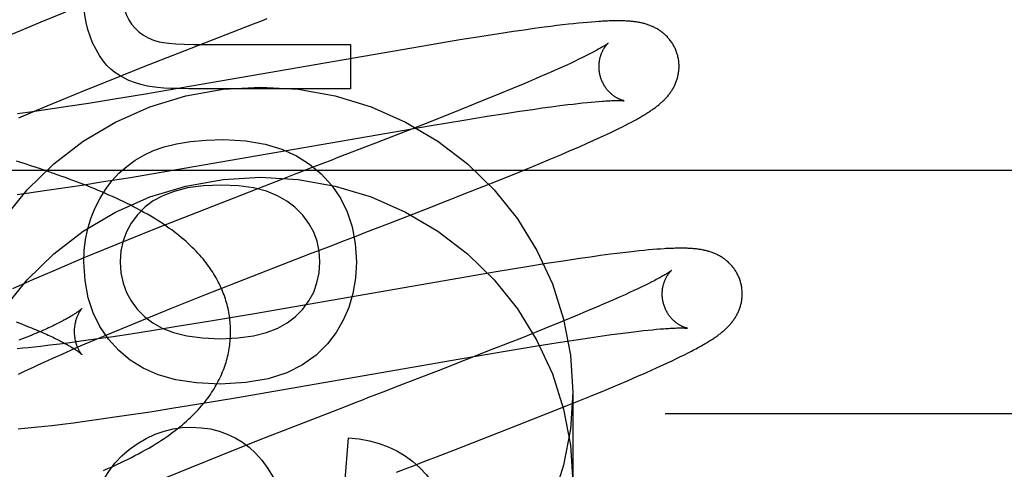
# Model space of a CAD drawing. Header units: inches. Extents: x 0 to 274, y 0 to 177.
# Tile 52 of 138: x 77.026 to 77.272, y 91.514 to 91.626. Entities that reach past the tile are written whole.
import ezdxf

# ---------------------------------------------------------------- set-up
doc = ezdxf.new("R2010")
doc.units = ezdxf.units.IN
doc.header["$LTSCALE"] = 15.069778
doc.header["$MEASUREMENT"] = 0
doc.linetypes.add('HIDDEN', pattern=[0.2, 0.1, -0.1])
doc.layers.add('DEFAULT_2', color=8, linetype='HIDDEN')
doc.layers.add('RIGHT_OR_MAIN_DOOR_ASSEMBLY', color=7, linetype='CONTINUOUS')

msp = doc.modelspace()

# ---------------------------------------------------------------- linework, layer by layer
at = {"layer": 'DEFAULT_2', "color": 8, "linetype": 'HIDDEN'}
for p, q in [((77.03739, 91.62768), (77.03125, 91.62518)), ((77.03125, 91.62518), (77.0263, 91.62314)), ((77.0688, 91.61872), (77.08443, 91.62479)), ((77.1631, 91.62467), (77.16171, 91.62451)), ((77.16441, 91.62481), (77.1631, 91.62467)), ((77.16565, 91.62494), (77.16441, 91.62481)), ((77.16681, 91.62505), (77.16565, 91.62494)), ((77.1679, 91.62515), (77.16681, 91.62505)), ((77.16892, 91.62524), (77.1679, 91.62515)), ((77.16989, 91.62531), (77.16892, 91.62524)), ((77.0263, 91.62314), (77.02247, 91.62153)), ((77.14572, 91.62229), (77.14097, 91.62155)), ((77.14937, 91.62284), (77.14572, 91.62229)), ((77.15201, 91.62322), (77.14937, 91.62284)), ((77.15458, 91.62359), (77.15201, 91.62322)), ((77.15708, 91.62392), (77.15458, 91.62359)), ((77.15869, 91.62413), (77.15708, 91.62392)), ((77.16024, 91.62433), (77.15869, 91.62413)), ((77.16171, 91.62451), (77.16024, 91.62433)), ((77.13601, 91.62076), (77.12877, 91.61956)), ((77.14097, 91.62155), (77.13601, 91.62076)), ((77.05681, 91.61401), (77.0688, 91.61872)), ((77.12877, 91.61956), (77.06889, 91.60918)), ((77.0725, 91.61964), (77.10866, 91.61964)), ((77.10866, 91.61964), (77.10866, 91.60859)), ((77.16377, 91.61499), (77.16269, 91.6145)), ((77.16478, 91.61547), (77.16377, 91.61499)), ((77.16574, 91.61593), (77.16478, 91.61547)), ((77.16664, 91.61636), (77.16574, 91.61593)), ((77.16748, 91.61678), (77.16664, 91.61636)), ((77.16826, 91.61717), (77.16748, 91.61678)), ((77.04841, 91.61066), (77.05681, 91.61401)), ((77.15851, 91.61262), (77.15653, 91.61176)), ((77.16039, 91.61345), (77.15851, 91.61262)), ((77.16157, 91.61398), (77.16039, 91.61345)), ((77.16269, 91.6145), (77.16157, 91.61398)), ((77.04235, 91.60821), (77.04841, 91.61066)), ((77.15223, 91.60992), (77.14914, 91.60863)), ((77.15443, 91.61085), (77.15223, 91.60992)), ((77.15653, 91.61176), (77.15443, 91.61085)), ((77.03748, 91.60622), (77.04235, 91.60821)), ((77.06889, 91.60918), (77.0574, 91.60724)), ((77.10866, 91.60859), (77.06826, 91.60859)), ((77.14914, 91.60863), (77.14587, 91.60728)), ((77.03281, 91.60429), (77.03748, 91.60622)), ((77.04317, 91.60493), (77.03798, 91.60412)), ((77.04962, 91.60596), (77.04317, 91.60493)), ((77.0574, 91.60724), (77.04962, 91.60596)), ((77.14157, 91.60553), (77.13609, 91.60333)), ((77.14587, 91.60728), (77.14157, 91.60553)), ((77.16548, 91.6049), (77.16665, 91.60503)), ((77.16665, 91.60503), (77.16776, 91.60515)), ((77.16776, 91.60515), (77.16881, 91.60525)), ((77.16881, 91.60525), (77.1698, 91.60534)), ((77.1698, 91.60534), (77.17073, 91.60541)), ((77.02914, 91.60281), (77.02545, 91.6023)), ((77.02579, 91.60131), (77.02923, 91.60278)), ((77.03298, 91.60337), (77.02914, 91.60281)), ((77.02923, 91.60278), (77.03281, 91.60429)), ((77.03798, 91.60412), (77.03298, 91.60337)), ((77.13609, 91.60333), (77.12835, 91.60027)), ((77.1474, 91.60241), (77.15089, 91.60294)), ((77.15089, 91.60294), (77.1542, 91.60343)), ((77.1542, 91.60343), (77.15656, 91.60377)), ((77.15656, 91.60377), (77.15881, 91.60408)), ((77.15881, 91.60408), (77.16095, 91.60436)), ((77.16095, 91.60436), (77.16298, 91.60461)), ((77.16298, 91.60461), (77.16426, 91.60476)), ((77.16426, 91.60476), (77.16548, 91.6049)), ((77.12835, 91.60027), (77.11486, 91.595)), ((77.1288, 91.59938), (77.13701, 91.60075)), ((77.13701, 91.60075), (77.14282, 91.60169)), ((77.14282, 91.60169), (77.1474, 91.60241)), ((77.17814, 91.59987), (77.17884, 91.60024)), ((77.17884, 91.60024), (77.17949, 91.60059)), ((77.06278, 91.58796), (77.1288, 91.59938)), ((77.17283, 91.59726), (77.17387, 91.59775)), ((77.17387, 91.59775), (77.17484, 91.59822)), ((77.17484, 91.59822), (77.17575, 91.59866)), ((77.17575, 91.59866), (77.1766, 91.59908)), ((77.1766, 91.59908), (77.17739, 91.59949)), ((77.17739, 91.59949), (77.17814, 91.59987)), ((77.16797, 91.59504), (77.1693, 91.59563)), ((77.1693, 91.59563), (77.17055, 91.5962)), ((77.17055, 91.5962), (77.17173, 91.59674)), ((77.17173, 91.59674), (77.17283, 91.59726)), ((77.11486, 91.595), (77.10726, 91.59205)), ((77.1612, 91.5921), (77.16358, 91.59312)), ((77.16358, 91.59312), (77.16585, 91.5941)), ((77.16585, 91.5941), (77.16797, 91.59504)), ((77.02707, 91.58987), (77.02515, 91.59047)), ((77.10394, 91.59077), (77.10172, 91.58991)), ((77.15537, 91.58967), (77.15875, 91.59107)), ((77.15875, 91.59107), (77.1612, 91.5921)), ((77.00868, 91.58826), (77.50868, 91.58826)), ((77.02899, 91.58926), (77.02707, 91.58987)), ((77.03089, 91.58863), (77.02899, 91.58926)), ((77.03277, 91.588), (77.03089, 91.58863)), ((77.03465, 91.58736), (77.03277, 91.588)), ((77.05362, 91.58644), (77.06278, 91.58796)), ((77.09837, 91.58862), (77.09613, 91.58775)), ((77.10172, 91.58991), (77.09837, 91.58862)), ((77.14538, 91.58561), (77.15095, 91.58786)), ((77.15095, 91.58786), (77.15537, 91.58967)), ((77.04151, 91.58453), (77.04693, 91.58537)), ((77.04693, 91.58537), (77.05362, 91.58644)), ((77.09163, 91.58601), (77.08712, 91.58426)), ((77.13855, 91.5829), (77.14538, 91.58561)), ((77.02821, 91.58259), (77.03217, 91.58314)), ((77.03217, 91.58314), (77.03625, 91.58373)), ((77.03625, 91.58373), (77.04151, 91.58453)), ((77.08712, 91.58426), (77.07031, 91.57771)), ((77.12722, 91.57845), (77.13855, 91.5829)), ((77.02532, 91.5822), (77.02821, 91.58259)), ((77.11862, 91.57511), (77.12722, 91.57845)), ((77.07031, 91.57771), (77.06049, 91.57382)), ((77.06049, 91.57382), (77.05308, 91.57085)), ((77.11424, 91.57342), (77.11862, 91.57511)), ((77.05308, 91.57085), (77.04695, 91.56835)), ((77.10871, 91.57128), (77.11093, 91.57213)), ((77.04695, 91.56835), (77.04201, 91.56631)), ((77.09866, 91.56739), (77.1009, 91.56826)), ((77.18083, 91.56809), (77.17955, 91.56795)), ((77.18204, 91.56821), (77.18083, 91.56809)), ((77.18316, 91.56831), (77.18204, 91.56821)), ((77.18422, 91.56841), (77.18316, 91.56831)), ((77.18522, 91.56849), (77.18422, 91.56841)), ((77.18615, 91.56855), (77.18522, 91.56849)), ((77.04201, 91.56631), (77.03818, 91.56471)), ((77.08418, 91.56177), (77.09866, 91.56739)), ((77.16237, 91.56563), (77.15765, 91.5649)), ((77.16598, 91.56617), (77.16237, 91.56563)), ((77.16859, 91.56655), (77.16598, 91.56617)), ((77.17113, 91.5669), (77.16859, 91.56655)), ((77.1736, 91.56723), (77.17113, 91.5669)), ((77.1752, 91.56743), (77.1736, 91.56723)), ((77.17673, 91.56762), (77.1752, 91.56743)), ((77.17818, 91.56779), (77.17673, 91.56762)), ((77.17955, 91.56795), (77.17818, 91.56779)), ((77.03447, 91.56313), (77.03178, 91.56197)), ((77.03818, 91.56471), (77.03447, 91.56313)), ((77.15274, 91.56412), (77.14554, 91.56293)), ((77.15765, 91.5649), (77.15274, 91.56412)), ((77.02916, 91.56082), (77.02662, 91.5597)), ((77.03178, 91.56197), (77.02916, 91.56082)), ((77.07224, 91.55707), (77.08418, 91.56177)), ((77.14554, 91.56293), (77.08462, 91.55238)), ((77.02662, 91.5597), (77.02416, 91.55859)), ((77.17947, 91.55816), (77.17839, 91.55766)), ((77.18049, 91.55864), (77.17947, 91.55816)), ((77.18145, 91.5591), (77.18049, 91.55864)), ((77.18236, 91.55953), (77.18145, 91.5591)), ((77.1832, 91.55995), (77.18236, 91.55953)), ((77.18398, 91.56035), (77.1832, 91.55995)), ((77.06387, 91.55374), (77.07224, 91.55707)), ((77.1742, 91.55579), (77.17221, 91.55492)), ((77.17608, 91.55662), (77.1742, 91.55579)), ((77.17726, 91.55715), (77.17608, 91.55662)), ((77.17839, 91.55766), (77.17726, 91.55715)), ((77.05783, 91.5513), (77.06387, 91.55374)), ((77.17012, 91.55402), (77.16791, 91.55308)), ((77.17221, 91.55492), (77.17012, 91.55402)), ((77.05299, 91.54931), (77.05783, 91.5513)), ((77.08462, 91.55238), (77.07314, 91.55044)), ((77.16481, 91.55179), (77.16154, 91.55044)), ((77.16791, 91.55308), (77.16481, 91.55179)), ((77.02506, 91.55035), (77.02621, 91.54991)), ((77.02621, 91.54991), (77.02733, 91.54948)), ((77.04834, 91.54739), (77.05299, 91.54931)), ((77.06536, 91.54916), (77.05892, 91.54813)), ((77.07314, 91.55044), (77.06536, 91.54916)), ((77.15723, 91.54869), (77.15176, 91.54649)), ((77.16154, 91.55044), (77.15723, 91.54869)), ((77.18302, 91.5483), (77.1841, 91.54841)), ((77.1841, 91.54841), (77.18512, 91.5485)), ((77.18512, 91.5485), (77.18608, 91.54859)), ((77.02687, 91.54621), (77.02574, 91.54578)), ((77.02796, 91.54664), (77.02687, 91.54621)), ((77.02901, 91.54706), (77.02796, 91.54664)), ((77.0449, 91.54602), (77.04121, 91.5455)), ((77.04136, 91.54442), (77.04478, 91.54588)), ((77.04478, 91.54588), (77.04834, 91.54739)), ((77.04874, 91.54657), (77.0449, 91.54602)), ((77.05373, 91.54732), (77.04874, 91.54657)), ((77.05892, 91.54813), (77.05373, 91.54732)), ((77.15176, 91.54649), (77.14401, 91.54342)), ((77.16053, 91.54521), (77.16501, 91.5459)), ((77.16501, 91.5459), (77.1684, 91.54641)), ((77.1684, 91.54641), (77.17161, 91.54687)), ((77.17161, 91.54687), (77.1739, 91.54719)), ((77.1739, 91.54719), (77.17607, 91.54748)), ((77.17607, 91.54748), (77.17813, 91.54774)), ((77.17813, 91.54774), (77.17944, 91.5479)), ((77.17944, 91.5479), (77.18069, 91.54805)), ((77.18069, 91.54805), (77.18188, 91.54818)), ((77.18188, 91.54818), (77.18302, 91.5483)), ((77.02673, 91.54375), (77.02536, 91.54361)), ((77.02815, 91.54389), (77.02673, 91.54375)), ((77.02962, 91.54405), (77.02815, 91.54389)), ((77.03114, 91.54422), (77.02962, 91.54405)), ((77.0335, 91.5445), (77.03114, 91.54422)), ((77.03598, 91.54481), (77.0335, 91.5445)), ((77.03855, 91.54514), (77.03598, 91.54481)), ((77.04121, 91.5455), (77.03855, 91.54514)), ((77.0389, 91.54336), (77.04136, 91.54442)), ((77.14401, 91.54342), (77.13052, 91.53816)), ((77.14781, 91.54313), (77.15484, 91.54429)), ((77.15484, 91.54429), (77.16053, 91.54521)), ((77.03211, 91.54033), (77.03427, 91.54131)), ((77.03427, 91.54131), (77.03654, 91.54232)), ((77.03654, 91.54232), (77.0389, 91.54336)), ((77.07991, 91.53139), (77.13603, 91.54113)), ((77.13603, 91.54113), (77.14781, 91.54313)), ((77.18904, 91.54066), (77.19013, 91.54118)), ((77.19013, 91.54118), (77.19116, 91.54168)), ((77.19116, 91.54168), (77.19212, 91.54216)), ((77.19212, 91.54216), (77.19302, 91.54261)), ((77.19302, 91.54261), (77.19386, 91.54304)), ((77.02687, 91.53788), (77.0281, 91.53847)), ((77.0281, 91.53847), (77.02939, 91.53908)), ((77.02939, 91.53908), (77.03072, 91.5397)), ((77.03072, 91.5397), (77.03211, 91.54033)), ((77.1839, 91.53831), (77.1853, 91.53894)), ((77.1853, 91.53894), (77.18662, 91.53954)), ((77.18662, 91.53954), (77.18787, 91.54011)), ((77.18787, 91.54011), (77.18904, 91.54066)), ((77.02568, 91.53731), (77.02687, 91.53788)), ((77.13052, 91.53816), (77.12292, 91.53522)), ((77.17784, 91.53567), (77.18018, 91.53668)), ((77.18018, 91.53668), (77.18244, 91.53767)), ((77.18244, 91.53767), (77.1839, 91.53831)), ((77.11961, 91.53393), (77.11739, 91.53308)), ((77.17209, 91.53326), (77.17544, 91.53466)), ((77.17544, 91.53466), (77.17784, 91.53567)), ((77.07072, 91.52987), (77.07991, 91.53139)), ((77.16407, 91.52998), (77.16861, 91.53183)), ((77.16418, 91.53283), (77.16418, 91.51034)), ((77.16861, 91.53183), (77.17209, 91.53326)), ((77.05856, 91.52793), (77.06401, 91.52878)), ((77.06401, 91.52878), (77.07072, 91.52987)), ((77.10731, 91.52918), (77.1028, 91.52743)), ((77.10956, 91.53005), (77.10731, 91.52918)), ((77.15836, 91.5277), (77.16407, 91.52998)), ((77.04516, 91.52595), (77.04916, 91.52652)), ((77.04916, 91.52652), (77.05327, 91.52712)), ((77.05327, 91.52712), (77.05856, 91.52793)), ((77.1028, 91.52743), (77.08601, 91.52088)), ((77.15038, 91.52454), (77.15836, 91.5277)), ((77.18728, 91.52746), (77.44653, 91.52746)), ((77.02558, 91.52364), (77.0272, 91.52379)), ((77.0272, 91.52379), (77.02884, 91.52395)), ((77.02884, 91.52395), (77.03051, 91.52413)), ((77.03051, 91.52413), (77.03222, 91.52431)), ((77.03222, 91.52431), (77.03396, 91.52451)), ((77.03396, 91.52451), (77.03665, 91.52483)), ((77.03665, 91.52483), (77.03941, 91.52518)), ((77.03941, 91.52518), (77.04225, 91.52556)), ((77.04225, 91.52556), (77.04516, 91.52595)), ((77.13449, 91.51835), (77.15038, 91.52454)), ((77.10725, 91.50994), (77.10811, 91.52136)), ((77.08601, 91.52088), (77.0762, 91.517)), ((77.0762, 91.517), (77.0688, 91.51403)), ((77.1301, 91.51665), (77.13449, 91.51835)), ((77.0688, 91.51403), (77.06267, 91.51153)), ((77.12457, 91.51451), (77.12679, 91.51537))]:
    msp.add_line(p, q, dxfattribs=at)
for points in [[(77.0515, 91.63309), (77.05159, 91.63134), (77.05181, 91.62974), (77.05217, 91.62829), (77.05265, 91.62698), (77.05324, 91.62579), (77.05395, 91.62473)], [(77.0442, 91.62007), (77.04354, 91.6217), (77.043, 91.62339), (77.04257, 91.62514), (77.04225, 91.62697), (77.04206, 91.62888), (77.04199, 91.63088)], [(77.05395, 91.62473), (77.05483, 91.62367), (77.05581, 91.62274), (77.05687, 91.62195), (77.05804, 91.62129), (77.05937, 91.62073), (77.06083, 91.6203)], [(77.08443, 91.62479), (77.08668, 91.62565), (77.0878, 91.62609)], [(77.19037, 91.61702), (77.19031, 91.61723), (77.19023, 91.61748), (77.19015, 91.61772), (77.19006, 91.61797), (77.18996, 91.61821), (77.18986, 91.61845), (77.18975, 91.61868), (77.18964, 91.61891), (77.18952, 91.61914), (77.1894, 91.61937), (77.18927, 91.61959), (77.18914, 91.61981), (77.189, 91.62003), (77.18886, 91.62024), (77.18871, 91.62044), (77.18856, 91.62065), (77.1884, 91.62084), (77.18824, 91.62104), (77.18808, 91.62123), (77.18792, 91.62141), (77.18775, 91.62159), (77.18757, 91.62176), (77.1874, 91.62193), (77.18722, 91.6221), (77.18704, 91.62226), (77.18686, 91.62241), (77.18668, 91.62256), (77.18649, 91.62271), (77.1863, 91.62285), (77.18611, 91.62299), (77.18591, 91.62312), (77.18571, 91.62325), (77.18551, 91.62338), (77.18531, 91.6235), (77.1851, 91.62362), (77.1849, 91.62373), (77.18469, 91.62384), (77.18448, 91.62394), (77.18427, 91.62404), (77.18406, 91.62414), (77.18385, 91.62423), (77.18364, 91.62432), (77.18342, 91.6244), (77.1832, 91.62448), (77.18298, 91.62456), (77.18276, 91.62463), (77.18254, 91.6247), (77.18231, 91.62477), (77.18209, 91.62483), (77.18186, 91.62489), (77.18163, 91.62495), (77.18141, 91.625), (77.18118, 91.62505), (77.18095, 91.6251), (77.18072, 91.62514), (77.18049, 91.62518), (77.18026, 91.62522), (77.18002, 91.62526), (77.17979, 91.62529), (77.17955, 91.62532), (77.17931, 91.62535), (77.17907, 91.62538), (77.17882, 91.6254), (77.17857, 91.62542), (77.17831, 91.62544), (77.17805, 91.62546), (77.17779, 91.62548), (77.17751, 91.62549), (77.17723, 91.62551), (77.17695, 91.62552), (77.17665, 91.62553), (77.17635, 91.62553), (77.17604, 91.62554), (77.17573, 91.62554), (77.1754, 91.62554), (77.17507, 91.62554), (77.17473, 91.62554), (77.17438, 91.62553), (77.17402, 91.62552), (77.17365, 91.62551), (77.17328, 91.6255), (77.17289, 91.62549), (77.17249, 91.62547), (77.17209, 91.62545), (77.17167, 91.62543), (77.17124, 91.6254), (77.1708, 91.62537), (77.16989, 91.62531)], [(77.04972, 91.61264), (77.04873, 91.61344), (77.04777, 91.6144), (77.04682, 91.61553), (77.04591, 91.61685), (77.04504, 91.61836), (77.0442, 91.62007)], [(77.06083, 91.6203), (77.06188, 91.6201), (77.06327, 91.61993), (77.065, 91.61981), (77.06709, 91.61972), (77.0696, 91.61966), (77.0725, 91.61964)], [(77.17305, 91.61995), (77.17304, 91.61995), (77.17303, 91.61994), (77.173, 91.61992), (77.17297, 91.61989), (77.17293, 91.61986), (77.17288, 91.61983), (77.17283, 91.61979), (77.17276, 91.61974), (77.17268, 91.61968), (77.17259, 91.61962), (77.17248, 91.61955), (77.17237, 91.61948), (77.17224, 91.6194), (77.17211, 91.61931), (77.17195, 91.61921), (77.17179, 91.61911), (77.17161, 91.619), (77.17142, 91.61889), (77.17121, 91.61877), (77.17099, 91.61864), (77.17075, 91.6185), (77.1705, 91.61836), (77.17023, 91.61821), (77.16994, 91.61805), (77.16963, 91.61789), (77.16931, 91.61772), (77.16898, 91.61754), (77.16863, 91.61736), (77.16826, 91.61717)], [(77.1711, 91.61166), (77.17105, 91.61186), (77.17099, 91.61209), (77.17094, 91.61233), (77.1709, 91.61256), (77.17086, 91.6128), (77.17083, 91.61303), (77.1708, 91.61327), (77.17078, 91.6135), (77.17077, 91.61373), (77.17077, 91.61396), (77.17076, 91.61419), (77.17077, 91.61442), (77.17078, 91.61464), (77.17079, 91.61486), (77.17082, 91.61508), (77.17084, 91.61529), (77.17087, 91.6155), (77.17091, 91.6157), (77.17094, 91.6159), (77.17099, 91.6161), (77.17103, 91.61629), (77.17108, 91.61648), (77.17113, 91.61666), (77.17118, 91.61683), (77.17124, 91.617), (77.1713, 91.61717), (77.17136, 91.61732), (77.17142, 91.61748), (77.17148, 91.61763), (77.17155, 91.61777), (77.17161, 91.61791), (77.17168, 91.61805), (77.17174, 91.61818), (77.17181, 91.6183), (77.17188, 91.61842), (77.17194, 91.61854), (77.17201, 91.61865), (77.17207, 91.61875), (77.17214, 91.61885), (77.1722, 91.61895), (77.17227, 91.61904), (77.17233, 91.61913), (77.17239, 91.61922), (77.17245, 91.6193), (77.17251, 91.61937), (77.17257, 91.61944), (77.17263, 91.61951), (77.17268, 91.61957), (77.17273, 91.61963), (77.17278, 91.61969), (77.17282, 91.61974), (77.17287, 91.61978), (77.17291, 91.61982), (77.17294, 91.61985), (77.17297, 91.61988), (77.173, 91.61991), (77.17302, 91.61993), (77.17303, 91.61994), (77.17305, 91.61995), (77.17305, 91.61995)], [(77.17949, 91.60059), (77.1798, 91.60076), (77.18011, 91.60093), (77.1804, 91.60109), (77.18069, 91.60125), (77.18096, 91.60141), (77.18124, 91.60157), (77.1815, 91.60172), (77.18176, 91.60187), (77.18201, 91.60202), (77.18225, 91.60217), (77.18249, 91.60232), (77.18273, 91.60247), (77.18296, 91.60261), (77.18318, 91.60276), (77.1834, 91.6029), (77.18362, 91.60304), (77.18383, 91.60319), (77.18404, 91.60333), (77.18425, 91.60347), (77.18445, 91.60362), (77.18465, 91.60376), (77.18484, 91.6039), (77.18504, 91.60405), (77.18523, 91.60419), (77.18541, 91.60434), (77.1856, 91.60449), (77.18578, 91.60464), (77.18596, 91.60479), (77.18614, 91.60494), (77.18632, 91.6051), (77.18649, 91.60525), (77.18666, 91.60541), (77.18683, 91.60557), (77.187, 91.60573), (77.18716, 91.6059), (77.18733, 91.60607), (77.18749, 91.60624), (77.18764, 91.60641), (77.1878, 91.60658), (77.18795, 91.60676), (77.1881, 91.60694), (77.18824, 91.60712), (77.18838, 91.60731), (77.18852, 91.60749), (77.18865, 91.60768), (77.18878, 91.60787), (77.18891, 91.60806), (77.18904, 91.60826), (77.18916, 91.60846), (77.18928, 91.60866), (77.18939, 91.60887), (77.1895, 91.60908), (77.18961, 91.60929), (77.18971, 91.6095), (77.18981, 91.60972), (77.1899, 91.60993), (77.18999, 91.61015), (77.19007, 91.61037), (77.19015, 91.6106), (77.19023, 91.61082), (77.1903, 91.61105), (77.19037, 91.61129), (77.19043, 91.61152), (77.19049, 91.61176), (77.19054, 91.612), (77.19058, 91.61224), (77.19063, 91.61249), (77.19066, 91.61274), (77.19069, 91.61299), (77.19072, 91.61324), (77.19074, 91.61349), (77.19075, 91.61374), (77.19076, 91.614), (77.19076, 91.61425), (77.19075, 91.61451), (77.19074, 91.61477), (77.19072, 91.61502), (77.1907, 91.61528), (77.19067, 91.61554), (77.19063, 91.61579), (77.19059, 91.61605), (77.19054, 91.6163), (77.19049, 91.61655), (77.19042, 91.61681), (77.19037, 91.61702)], [(77.05794, 91.60922), (77.05626, 91.60963), (77.0547, 91.6101), (77.05328, 91.61065), (77.05198, 91.61126), (77.05079, 91.61193), (77.04972, 91.61264)], [(77.17704, 91.60556), (77.17705, 91.60556), (77.17705, 91.60556), (77.17703, 91.60556), (77.17701, 91.60557), (77.17698, 91.60557), (77.17695, 91.60558), (77.17691, 91.60559), (77.17686, 91.6056), (77.17681, 91.60562), (77.17675, 91.60563), (77.17668, 91.60565), (77.17661, 91.60567), (77.17654, 91.60569), (77.17646, 91.60572), (77.17638, 91.60575), (77.17629, 91.60578), (77.1762, 91.60582), (77.17611, 91.60585), (77.17601, 91.60589), (77.17591, 91.60594), (77.17581, 91.60598), (77.17571, 91.60603), (77.1756, 91.60608), (77.17549, 91.60614), (77.17537, 91.6062), (77.17526, 91.60627), (77.17514, 91.60633), (77.17502, 91.60641), (77.17489, 91.60648), (77.17477, 91.60656), (77.17464, 91.60665), (77.17451, 91.60674), (77.17438, 91.60684), (77.17425, 91.60694), (77.17411, 91.60704), (77.17398, 91.60715), (77.17384, 91.60727), (77.17371, 91.60739), (77.17357, 91.60752), (77.17343, 91.60765), (77.1733, 91.60779), (77.17316, 91.60794), (77.17302, 91.60809), (77.17289, 91.60825), (77.17275, 91.60841), (77.17262, 91.60858), (77.17249, 91.60876), (77.17237, 91.60894), (77.17224, 91.60913), (77.17212, 91.60932), (77.172, 91.60951), (77.17189, 91.60971), (77.17178, 91.60992), (77.17168, 91.61013), (77.17158, 91.61034), (77.17148, 91.61056), (77.17139, 91.61078), (77.17131, 91.611), (77.17123, 91.61123), (77.17116, 91.61146), (77.1711, 91.61166)], [(77.02199, 91.57609), (77.0278, 91.58333), (77.03446, 91.58983), (77.04187, 91.59551), (77.04993, 91.60026), (77.05852, 91.60404), (77.06752, 91.60677), (77.07678, 91.60843), (77.08618, 91.60898), (77.09558, 91.60843), (77.10485, 91.60677), (77.11384, 91.60404), (77.12243, 91.60026), (77.13049, 91.59551), (77.1379, 91.58983), (77.14456, 91.58333), (77.15037, 91.57609), (77.15525, 91.56822), (77.15911, 91.55984), (77.16191, 91.55106), (77.1636, 91.54208), (77.16418, 91.53283)], [(77.06826, 91.60859), (77.0659, 91.60861), (77.0638, 91.60866), (77.06197, 91.60875), (77.0604, 91.60887), (77.05905, 91.60903), (77.05794, 91.60922)], [(77.17073, 91.60541), (77.1716, 91.60548), (77.172, 91.6055), (77.1724, 91.60553), (77.17277, 91.60555), (77.17313, 91.60557), (77.17347, 91.60559), (77.1738, 91.6056), (77.17411, 91.60561), (77.1744, 91.60562), (77.17467, 91.60563), (77.17492, 91.60563), (77.17516, 91.60563), (77.17538, 91.60563), (77.17558, 91.60563), (77.17577, 91.60563), (77.17594, 91.60563), (77.1761, 91.60562), (77.17624, 91.60562), (77.17637, 91.60561), (77.17649, 91.60561), (77.1766, 91.6056), (77.17669, 91.6056), (77.17677, 91.60559), (77.17684, 91.60558), (77.1769, 91.60558), (77.17695, 91.60557), (77.17699, 91.60557), (77.17702, 91.60556), (77.17704, 91.60556), (77.17704, 91.60556)], [(77.05715, 91.59208), (77.05943, 91.59315), (77.06211, 91.59406), (77.06515, 91.59482), (77.06863, 91.59539), (77.07257, 91.59574), (77.07698, 91.59588)], [(77.07698, 91.59588), (77.08246, 91.59555), (77.08731, 91.59476), (77.0915, 91.59349), (77.09515, 91.59181), (77.09843, 91.58976), (77.10128, 91.58734)], [(77.04598, 91.58109), (77.04742, 91.58343), (77.04902, 91.58555), (77.05078, 91.58746), (77.05271, 91.58917), (77.05483, 91.59071), (77.05715, 91.59208)], [(77.10726, 91.59205), (77.10505, 91.5912), (77.10394, 91.59077)], [(77.09613, 91.58775), (77.09501, 91.58732), (77.09163, 91.58601)], [(77.02199, 91.5536), (77.0278, 91.56084), (77.03446, 91.56734), (77.04187, 91.57302), (77.04993, 91.57777), (77.05852, 91.58155), (77.06752, 91.58428), (77.07678, 91.58594), (77.08618, 91.58649), (77.09558, 91.58594), (77.10485, 91.58428), (77.11384, 91.58155), (77.12243, 91.57777), (77.13049, 91.57302), (77.1379, 91.56734), (77.14456, 91.56084), (77.15037, 91.5536), (77.15525, 91.54573), (77.15911, 91.53734), (77.16191, 91.52857), (77.1636, 91.51959), (77.16418, 91.51034)], [(77.07868, 91.54794), (77.07868, 91.54839), (77.07866, 91.54888), (77.07864, 91.54936), (77.07861, 91.54985), (77.07857, 91.55034), (77.07852, 91.55082), (77.07846, 91.55131), (77.07839, 91.55179), (77.07832, 91.55228), (77.07823, 91.55276), (77.07813, 91.55324), (77.07803, 91.55372), (77.07792, 91.55421), (77.07779, 91.55469), (77.07766, 91.55517), (77.07752, 91.55565), (77.07737, 91.55612), (77.07721, 91.5566), (77.07704, 91.55708), (77.07686, 91.55755), (77.07667, 91.55803), (77.07647, 91.5585), (77.07626, 91.55898), (77.07605, 91.55945), (77.07582, 91.55992), (77.07558, 91.56039), (77.07533, 91.56086), (77.07507, 91.56133), (77.0748, 91.5618), (77.07451, 91.56227), (77.07422, 91.56274), (77.07392, 91.56321), (77.0736, 91.56368), (77.07327, 91.56415), (77.07292, 91.56463), (77.07256, 91.5651), (77.07218, 91.56558), (77.07179, 91.56606), (77.07138, 91.56655), (77.07096, 91.56703), (77.07052, 91.56752), (77.07006, 91.568), (77.06959, 91.56849), (77.0691, 91.56897), (77.0686, 91.56945), (77.06808, 91.56993), (77.06755, 91.57042), (77.06699, 91.5709), (77.06642, 91.57138), (77.06583, 91.57186), (77.06523, 91.57234), (77.0646, 91.57282), (77.06395, 91.5733), (77.06328, 91.57378), (77.06259, 91.57426), (77.06187, 91.57475), (77.06112, 91.57524), (77.06035, 91.57573), (77.05954, 91.57623), (77.05872, 91.57673), (77.05787, 91.57722), (77.05701, 91.57771), (77.05615, 91.57818), (77.05528, 91.57865), (77.05442, 91.5791), (77.05355, 91.57955), (77.05268, 91.57998), (77.0518, 91.5804), (77.05093, 91.58082), (77.05005, 91.58123), (77.04917, 91.58164), (77.04828, 91.58203), (77.04739, 91.58242), (77.0465, 91.58281), (77.04561, 91.58318), (77.04471, 91.58356), (77.04381, 91.58392), (77.04291, 91.58429), (77.042, 91.58464), (77.04109, 91.585), (77.04018, 91.58534), (77.03927, 91.58569), (77.03835, 91.58603), (77.03743, 91.58637), (77.03651, 91.5867), (77.03465, 91.58736)], [(77.10128, 91.58734), (77.10395, 91.5844), (77.10613, 91.58122), (77.10783, 91.57784), (77.10906, 91.57413), (77.10983, 91.56996), (77.11013, 91.56537)], [(77.07643, 91.58453), (77.07188, 91.58431), (77.0679, 91.58379), (77.06454, 91.58295), (77.06171, 91.58185), (77.0593, 91.58055), (77.05735, 91.57905)], [(77.09472, 91.579), (77.09276, 91.58054), (77.09038, 91.58185), (77.08764, 91.58296), (77.08444, 91.58379), (77.08069, 91.58431), (77.07643, 91.58453)], [(77.04199, 91.56537), (77.04211, 91.56821), (77.04245, 91.57096), (77.043, 91.5736), (77.04378, 91.57616), (77.04477, 91.57866), (77.04598, 91.58109)], [(77.05735, 91.57905), (77.05539, 91.57707), (77.05381, 91.575), (77.05262, 91.57287), (77.05179, 91.57059), (77.05127, 91.56808), (77.05108, 91.56537)], [(77.10099, 91.56537), (77.1008, 91.56804), (77.10028, 91.57052), (77.09945, 91.57279), (77.09827, 91.57493), (77.09669, 91.57701), (77.09472, 91.579)], [(77.11093, 91.57213), (77.11203, 91.57256), (77.11424, 91.57342)], [(77.10425, 91.56955), (77.10648, 91.57041), (77.10871, 91.57128)], [(77.1009, 91.56826), (77.10313, 91.56912), (77.10425, 91.56955)], [(77.20616, 91.56023), (77.2061, 91.56044), (77.20602, 91.56069), (77.20594, 91.56093), (77.20585, 91.56117), (77.20575, 91.56142), (77.20565, 91.56165), (77.20554, 91.56189), (77.20543, 91.56212), (77.20531, 91.56235), (77.20519, 91.56258), (77.20506, 91.5628), (77.20493, 91.56302), (77.20479, 91.56323), (77.20465, 91.56344), (77.2045, 91.56365), (77.20435, 91.56385), (77.2042, 91.56405), (77.20404, 91.56424), (77.20387, 91.56443), (77.20371, 91.56462), (77.20354, 91.5648), (77.20337, 91.56497), (77.20319, 91.56514), (77.20301, 91.56531), (77.20284, 91.56547), (77.20265, 91.56562), (77.20247, 91.56577), (77.20228, 91.56592), (77.20209, 91.56606), (77.2019, 91.5662), (77.2017, 91.56633), (77.20151, 91.56646), (77.20131, 91.56659), (77.2011, 91.56671), (77.2009, 91.56682), (77.20069, 91.56694), (77.20048, 91.56705), (77.20028, 91.56715), (77.20007, 91.56725), (77.19986, 91.56734), (77.19964, 91.56744), (77.19943, 91.56752), (77.19921, 91.56761), (77.199, 91.56769), (77.19878, 91.56777), (77.19855, 91.56784), (77.19833, 91.56791), (77.19811, 91.56798), (77.19788, 91.56804), (77.19766, 91.5681), (77.19743, 91.56816), (77.1972, 91.56821), (77.19697, 91.56826), (77.19675, 91.5683), (77.19652, 91.56835), (77.19629, 91.56839), (77.19605, 91.56843), (77.19582, 91.56846), (77.19558, 91.5685), (77.19535, 91.56853), (77.19511, 91.56856), (77.19486, 91.56858), (77.19462, 91.56861), (77.19437, 91.56863), (77.19411, 91.56865), (77.19385, 91.56867), (77.19359, 91.56869), (77.19331, 91.5687), (77.19303, 91.56872), (77.19275, 91.56873), (77.19245, 91.56874), (77.19215, 91.56874), (77.19184, 91.56875), (77.19153, 91.56875), (77.1912, 91.56875), (77.19087, 91.56875), (77.19053, 91.56875), (77.19018, 91.56874), (77.18982, 91.56873), (77.18945, 91.56872), (77.18908, 91.56871), (77.18869, 91.5687), (77.18829, 91.56868), (77.18789, 91.56866), (77.18747, 91.56864), (77.18704, 91.56861), (77.18615, 91.56855)], [(77.05075, 91.5432), (77.04814, 91.54607), (77.04599, 91.54923), (77.04429, 91.55262), (77.04306, 91.55638), (77.0423, 91.56065), (77.04199, 91.56537)], [(77.05108, 91.56537), (77.05127, 91.5626), (77.05179, 91.56004), (77.05262, 91.55773), (77.05379, 91.55559), (77.05534, 91.55354), (77.05726, 91.5516)], [(77.09479, 91.55162), (77.09671, 91.55357), (77.09826, 91.55563), (77.09944, 91.55778), (77.10027, 91.56008), (77.10079, 91.56262), (77.10099, 91.56537)], [(77.11013, 91.56537), (77.10989, 91.56123), (77.10925, 91.55741), (77.10824, 91.55396), (77.10684, 91.55076), (77.10505, 91.54773), (77.10288, 91.54488)], [(77.18884, 91.56316), (77.18883, 91.56316), (77.18882, 91.56315), (77.18879, 91.56313), (77.18876, 91.5631), (77.18873, 91.56307), (77.18868, 91.56304), (77.18862, 91.563), (77.18855, 91.56295), (77.18847, 91.56289), (77.18838, 91.56283), (77.18827, 91.56276), (77.18816, 91.56268), (77.18803, 91.5626), (77.18789, 91.56251), (77.18774, 91.56242), (77.18757, 91.56231), (77.18739, 91.5622), (77.18719, 91.56209), (77.18698, 91.56196), (77.18675, 91.56183), (77.1865, 91.56169), (77.18624, 91.56154), (77.18597, 91.56139), (77.18568, 91.56123), (77.18537, 91.56107), (77.18505, 91.5609), (77.18471, 91.56072), (77.18435, 91.56054), (77.18398, 91.56035)], [(77.18689, 91.55487), (77.18684, 91.55507), (77.18678, 91.5553), (77.18673, 91.55554), (77.18669, 91.55577), (77.18665, 91.55601), (77.18662, 91.55624), (77.18659, 91.55647), (77.18658, 91.55671), (77.18656, 91.55694), (77.18656, 91.55717), (77.18656, 91.5574), (77.18656, 91.55762), (77.18657, 91.55785), (77.18659, 91.55807), (77.18661, 91.55828), (77.18663, 91.5585), (77.18666, 91.5587), (77.1867, 91.55891), (77.18673, 91.55911), (77.18678, 91.55931), (77.18682, 91.5595), (77.18687, 91.55968), (77.18692, 91.55986), (77.18697, 91.56004), (77.18703, 91.56021), (77.18709, 91.56037), (77.18715, 91.56053), (77.18721, 91.56068), (77.18727, 91.56083), (77.18734, 91.56098), (77.1874, 91.56112), (77.18747, 91.56125), (77.18753, 91.56138), (77.1876, 91.56151), (77.18766, 91.56163), (77.18773, 91.56174), (77.1878, 91.56185), (77.18786, 91.56196), (77.18793, 91.56206), (77.18799, 91.56216), (77.18806, 91.56225), (77.18812, 91.56234), (77.18818, 91.56242), (77.18824, 91.5625), (77.1883, 91.56258), (77.18836, 91.56265), (77.18842, 91.56272), (77.18847, 91.56278), (77.18852, 91.56284), (77.18857, 91.56289), (77.18861, 91.56294), (77.18866, 91.56299), (77.18869, 91.56303), (77.18873, 91.56306), (77.18876, 91.56309), (77.18879, 91.56312), (77.18881, 91.56314), (77.18882, 91.56315), (77.18884, 91.56316), (77.18884, 91.56316)], [(77.19386, 91.54304), (77.19426, 91.54325), (77.19465, 91.54346), (77.19502, 91.54366), (77.19538, 91.54385), (77.19573, 91.54404), (77.19607, 91.54423), (77.1964, 91.54441), (77.19671, 91.54459), (77.19702, 91.54477), (77.19731, 91.54494), (77.1976, 91.54511), (77.19787, 91.54528), (77.19814, 91.54544), (77.1984, 91.5456), (77.19865, 91.54576), (77.19889, 91.54591), (77.19912, 91.54606), (77.19935, 91.54622), (77.19958, 91.54637), (77.1998, 91.54651), (77.20001, 91.54666), (77.20022, 91.54681), (77.20042, 91.54696), (77.20062, 91.5471), (77.20082, 91.54725), (77.20101, 91.5474), (77.2012, 91.54755), (77.20139, 91.54769), (77.20157, 91.54784), (77.20175, 91.548), (77.20193, 91.54815), (77.20211, 91.5483), (77.20228, 91.54846), (77.20245, 91.54862), (77.20262, 91.54878), (77.20279, 91.54894), (77.20295, 91.5491), (77.20311, 91.54927), (77.20327, 91.54944), (77.20343, 91.54962), (77.20359, 91.54979), (77.20374, 91.54997), (77.20389, 91.55015), (77.20403, 91.55033), (77.20417, 91.55051), (77.20431, 91.5507), (77.20444, 91.55089), (77.20457, 91.55108), (77.2047, 91.55127), (77.20483, 91.55147), (77.20495, 91.55167), (77.20507, 91.55187), (77.20518, 91.55207), (77.20529, 91.55228), (77.2054, 91.55249), (77.2055, 91.55271), (77.2056, 91.55292), (77.20569, 91.55314), (77.20578, 91.55336), (77.20586, 91.55358), (77.20594, 91.5538), (77.20602, 91.55403), (77.20609, 91.55426), (77.20616, 91.55449), (77.20622, 91.55473), (77.20628, 91.55497), (77.20633, 91.55521), (77.20638, 91.55545), (77.20642, 91.5557), (77.20645, 91.55594), (77.20648, 91.55619), (77.20651, 91.55644), (77.20653, 91.5567), (77.20654, 91.55695), (77.20655, 91.5572), (77.20655, 91.55746), (77.20654, 91.55772), (77.20653, 91.55797), (77.20651, 91.55823), (77.20649, 91.55849), (77.20646, 91.55874), (77.20642, 91.559), (77.20638, 91.55926), (77.20633, 91.55951), (77.20628, 91.55976), (77.20622, 91.56002), (77.20616, 91.56023)], [(77.04152, 91.55371), (77.04151, 91.5537), (77.0415, 91.55369), (77.04148, 91.55367), (77.04146, 91.55365), (77.04142, 91.55362), (77.04139, 91.55358), (77.04134, 91.55354), (77.04129, 91.5535), (77.04123, 91.55345), (77.04117, 91.55339), (77.04109, 91.55333), (77.04101, 91.55327), (77.04092, 91.5532), (77.04083, 91.55313), (77.04072, 91.55305), (77.04061, 91.55296), (77.04049, 91.55288), (77.04036, 91.55278), (77.04023, 91.55269), (77.04008, 91.55259), (77.03992, 91.55248), (77.03976, 91.55237), (77.03959, 91.55226), (77.0394, 91.55214), (77.03921, 91.55202), (77.03901, 91.55189), (77.0388, 91.55176), (77.03857, 91.55163), (77.03834, 91.55149), (77.0381, 91.55135), (77.03784, 91.55121), (77.03758, 91.55106), (77.03731, 91.55091), (77.03702, 91.55075), (77.03673, 91.55059), (77.03642, 91.55043), (77.0361, 91.55027), (77.03577, 91.5501), (77.03543, 91.54993), (77.03508, 91.54975), (77.03472, 91.54958), (77.03435, 91.5494), (77.03396, 91.54922), (77.03357, 91.54903), (77.03316, 91.54884), (77.03275, 91.54865), (77.03232, 91.54846), (77.03188, 91.54827), (77.03143, 91.54807), (77.03097, 91.54787), (77.03049, 91.54767), (77.03001, 91.54747), (77.02951, 91.54726), (77.02901, 91.54706)], [(77.03968, 91.54794), (77.03968, 91.54826), (77.0397, 91.54859), (77.03972, 91.54891), (77.03976, 91.54923), (77.0398, 91.54953), (77.03985, 91.54983), (77.0399, 91.55012), (77.03997, 91.55039), (77.04003, 91.55066), (77.0401, 91.55091), (77.04018, 91.55114), (77.04025, 91.55137), (77.04033, 91.55158), (77.0404, 91.55178), (77.04048, 91.55196), (77.04056, 91.55214), (77.04063, 91.5523), (77.04071, 91.55245), (77.04078, 91.55259), (77.04085, 91.55272), (77.04092, 91.55284), (77.04098, 91.55296), (77.04105, 91.55306), (77.04111, 91.55315), (77.04116, 91.55324), (77.04122, 91.55332), (77.04127, 91.55339), (77.04131, 91.55345), (77.04135, 91.55351), (77.04139, 91.55356), (77.04142, 91.5536), (77.04145, 91.55363), (77.04148, 91.55366), (77.0415, 91.55368), (77.04151, 91.5537), (77.04152, 91.55371), (77.04152, 91.55371)], [(77.19284, 91.54877), (77.19284, 91.54877), (77.19284, 91.54877), (77.19282, 91.54877), (77.1928, 91.54878), (77.19277, 91.54878), (77.19274, 91.54879), (77.19269, 91.5488), (77.19265, 91.54881), (77.19259, 91.54883), (77.19253, 91.54884), (77.19247, 91.54886), (77.1924, 91.54888), (77.19233, 91.54891), (77.19225, 91.54893), (77.19217, 91.54896), (77.19208, 91.54899), (77.19199, 91.54903), (77.1919, 91.54906), (77.1918, 91.5491), (77.1917, 91.54915), (77.1916, 91.54919), (77.19149, 91.54924), (77.19138, 91.5493), (77.19127, 91.54935), (77.19116, 91.54941), (77.19104, 91.54948), (77.19092, 91.54955), (77.1908, 91.54962), (77.19068, 91.54969), (77.19056, 91.54978), (77.19043, 91.54986), (77.1903, 91.54995), (77.19017, 91.55005), (77.19003, 91.55015), (77.1899, 91.55026), (77.18977, 91.55037), (77.18963, 91.55048), (77.1895, 91.5506), (77.18936, 91.55073), (77.18922, 91.55087), (77.18908, 91.55101), (77.18895, 91.55115), (77.18881, 91.5513), (77.18868, 91.55146), (77.18854, 91.55163), (77.18841, 91.5518), (77.18828, 91.55197), (77.18815, 91.55215), (77.18803, 91.55234), (77.18791, 91.55253), (77.18779, 91.55272), (77.18768, 91.55292), (77.18757, 91.55313), (77.18747, 91.55334), (77.18737, 91.55355), (77.18727, 91.55377), (77.18718, 91.55399), (77.1871, 91.55421), (77.18702, 91.55444), (77.18695, 91.55467), (77.18689, 91.55487)], [(77.05726, 91.5516), (77.05922, 91.55009), (77.06161, 91.5488), (77.06443, 91.54771), (77.06774, 91.54688), (77.07162, 91.54637), (77.07606, 91.54616)], [(77.07606, 91.54616), (77.08049, 91.54637), (77.08436, 91.54688), (77.08765, 91.54771), (77.09045, 91.5488), (77.09284, 91.5501), (77.09479, 91.55162)], [(77.02733, 91.54948), (77.0284, 91.54906), (77.02892, 91.54885), (77.02943, 91.54864), (77.02993, 91.54844), (77.03041, 91.54823), (77.03089, 91.54803), (77.03135, 91.54783), (77.03181, 91.54764), (77.03225, 91.54744), (77.03268, 91.54725), (77.0331, 91.54706), (77.03351, 91.54687), (77.0339, 91.54668), (77.03429, 91.5465), (77.03467, 91.54632), (77.03503, 91.54614), (77.03538, 91.54597), (77.03572, 91.5458), (77.03605, 91.54563), (77.03637, 91.54546), (77.03668, 91.5453), (77.03698, 91.54514), (77.03727, 91.54498), (77.03755, 91.54483), (77.03781, 91.54468), (77.03807, 91.54454), (77.03831, 91.5444), (77.03854, 91.54426), (77.03877, 91.54412), (77.03898, 91.54399), (77.03919, 91.54387), (77.03938, 91.54375), (77.03956, 91.54363), (77.03974, 91.54351), (77.03991, 91.5434), (77.04006, 91.5433), (77.04021, 91.5432), (77.04035, 91.5431), (77.04048, 91.54301), (77.0406, 91.54292), (77.04071, 91.54283), (77.04082, 91.54275), (77.04091, 91.54268), (77.041, 91.54261), (77.04108, 91.54254), (77.04116, 91.54248), (77.04122, 91.54243), (77.0415, 91.54218)], [(77.18608, 91.54859), (77.18697, 91.54866), (77.18739, 91.54869), (77.1878, 91.54871), (77.1882, 91.54874), (77.18857, 91.54876), (77.18893, 91.54878), (77.18927, 91.54879), (77.18959, 91.54881), (77.18989, 91.54882), (77.19017, 91.54883), (77.19043, 91.54883), (77.19068, 91.54884), (77.19091, 91.54884), (77.19112, 91.54884), (77.19132, 91.54884), (77.1915, 91.54884), (77.19167, 91.54884), (77.19182, 91.54883), (77.19197, 91.54883), (77.1921, 91.54883), (77.19222, 91.54882), (77.19232, 91.54881), (77.19242, 91.54881), (77.19251, 91.5488), (77.19258, 91.5488), (77.19265, 91.54879), (77.1927, 91.54879), (77.19275, 91.54878), (77.19279, 91.54878), (77.19281, 91.54877), (77.19283, 91.54877), (77.19284, 91.54877)], [(77.0415, 91.54218), (77.04151, 91.54217), (77.04152, 91.54216), (77.04152, 91.54216), (77.04152, 91.54216), (77.04151, 91.54217), (77.0415, 91.54219), (77.04148, 91.54221), (77.04145, 91.54224), (77.04143, 91.54227), (77.04139, 91.54231), (77.04136, 91.54236), (77.04132, 91.54242), (77.04127, 91.54248), (77.04122, 91.54255), (77.04117, 91.54263), (77.04111, 91.54271), (77.04105, 91.54281), (77.04099, 91.54291), (77.04092, 91.54302), (77.04085, 91.54314), (77.04078, 91.54327), (77.04071, 91.54341), (77.04064, 91.54356), (77.04056, 91.54373), (77.04049, 91.5439), (77.04041, 91.54408), (77.04033, 91.54428), (77.04025, 91.54449), (77.04018, 91.54472), (77.04011, 91.54495), (77.04004, 91.5452), (77.03997, 91.54547), (77.03991, 91.54574), (77.03985, 91.54603), (77.0398, 91.54633), (77.03976, 91.54664), (77.03972, 91.54696), (77.0397, 91.54728), (77.03968, 91.54761), (77.03968, 91.54794)], [(77.04689, 91.51323), (77.04778, 91.51362), (77.04866, 91.51401), (77.04954, 91.51441), (77.05042, 91.51481), (77.05129, 91.51522), (77.05217, 91.51564), (77.05304, 91.51607), (77.05391, 91.51651), (77.05478, 91.51696), (77.05565, 91.51742), (77.05652, 91.51789), (77.05738, 91.51837), (77.05822, 91.51885), (77.05905, 91.51934), (77.05985, 91.51983), (77.06062, 91.52031), (77.06137, 91.52079), (77.06209, 91.52127), (77.06279, 91.52175), (77.06346, 91.52222), (77.06411, 91.52269), (77.06475, 91.52317), (77.06536, 91.52364), (77.06596, 91.52411), (77.06654, 91.52459), (77.0671, 91.52506), (77.06764, 91.52554), (77.06817, 91.52602), (77.06869, 91.5265), (77.06918, 91.52698), (77.06966, 91.52746), (77.07013, 91.52794), (77.07058, 91.52842), (77.07101, 91.5289), (77.07143, 91.52938), (77.07183, 91.52986), (77.07222, 91.53034), (77.07259, 91.53081), (77.07295, 91.53129), (77.07329, 91.53176), (77.07362, 91.53223), (77.07394, 91.5327), (77.07425, 91.53317), (77.07454, 91.53364), (77.07482, 91.53411), (77.07509, 91.53458), (77.07535, 91.53504), (77.0756, 91.53551), (77.07583, 91.53598), (77.07606, 91.53645), (77.07628, 91.53693), (77.07649, 91.5374), (77.07668, 91.53787), (77.07687, 91.53834), (77.07705, 91.53882), (77.07722, 91.53929), (77.07738, 91.53977), (77.07753, 91.54025), (77.07767, 91.54072), (77.0778, 91.5412), (77.07792, 91.54168), (77.07803, 91.54216), (77.07814, 91.54265), (77.07823, 91.54313), (77.07832, 91.54361), (77.07839, 91.54409), (77.07846, 91.54458), (77.07852, 91.54506), (77.07857, 91.54555), (77.07861, 91.54603), (77.07864, 91.54652), (77.07866, 91.547), (77.07868, 91.54749), (77.07868, 91.54794)], [(77.10288, 91.54488), (77.10006, 91.54204), (77.09666, 91.53964), (77.09273, 91.53765), (77.08807, 91.53615), (77.08249, 91.53521), (77.07606, 91.5348)], [(77.07606, 91.5348), (77.07017, 91.53513), (77.065, 91.53591), (77.06061, 91.53717), (77.05684, 91.53883), (77.05354, 91.54083), (77.05075, 91.5432)], [(77.12292, 91.53522), (77.12072, 91.53436), (77.11961, 91.53393)], [(77.16418, 91.53283), (77.1636, 91.52359), (77.16191, 91.51461), (77.15911, 91.50583), (77.15525, 91.49744), (77.15037, 91.48958), (77.14456, 91.48233), (77.1379, 91.47584), (77.13049, 91.47016), (77.12243, 91.46541), (77.11384, 91.46163), (77.10485, 91.4589), (77.09558, 91.45724), (77.08618, 91.45669), (77.07678, 91.45724), (77.06752, 91.4589), (77.05852, 91.46163), (77.04993, 91.46541), (77.04187, 91.47016), (77.03446, 91.47584), (77.0278, 91.48233), (77.02199, 91.48958)], [(77.11293, 91.53135), (77.11181, 91.53092), (77.10956, 91.53005)], [(77.11739, 91.53308), (77.11516, 91.53221), (77.11293, 91.53135)], [(77.05533, 91.51992), (77.05758, 91.52123), (77.05983, 91.52228), (77.06206, 91.52306), (77.0643, 91.52361), (77.06658, 91.52395), (77.06888, 91.52406)], [(77.06888, 91.52406), (77.07132, 91.52393), (77.07362, 91.52361), (77.07578, 91.52307), (77.07783, 91.52234), (77.07978, 91.52141), (77.08163, 91.52029)], [(77.10811, 91.52136), (77.11082, 91.52111), (77.11338, 91.52066), (77.11577, 91.52002), (77.11803, 91.51918), (77.1202, 91.51814), (77.12228, 91.51691)], [(77.04545, 91.50808), (77.04677, 91.51068), (77.04821, 91.51301), (77.04978, 91.51506), (77.05148, 91.51687), (77.05333, 91.5185), (77.05533, 91.51992)], [(77.08163, 91.52029), (77.08329, 91.51906), (77.08489, 91.51757), (77.08646, 91.51582), (77.08797, 91.51378), (77.08942, 91.51139), (77.0908, 91.50869)], [(77.12228, 91.51691), (77.1242, 91.51552), (77.12598, 91.51392), (77.12761, 91.51212), (77.12911, 91.51008), (77.13049, 91.50775), (77.13174, 91.50515)], [(77.12679, 91.51537), (77.1279, 91.5158), (77.1301, 91.51665)], [(77.12011, 91.51279), (77.12234, 91.51365), (77.12457, 91.51451)]]:
    msp.add_lwpolyline(points, dxfattribs=at)
at = {"layer": 'RIGHT_OR_MAIN_DOOR_ASSEMBLY', "color": 8, "linetype": 'HIDDEN'}
msp.add_line((77.08368, 82.79126), (77.08368, 99.60126), dxfattribs=at)

doc.saveas('drawing.dxf')
